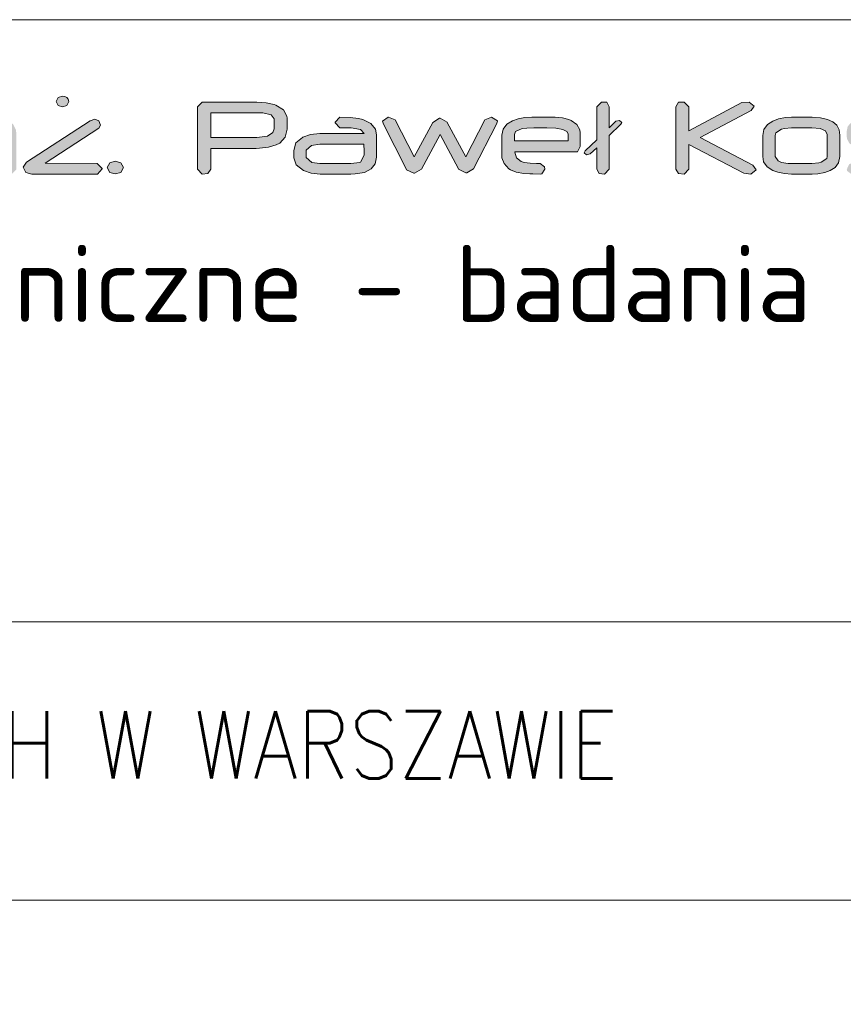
# Model space of a CAD drawing. Header units: millimetres. Extents: x -176817 to 571382, y -58489 to 156123.
# Tile 137 of 256: x -65000 to -64975, y 95768 to 95799. Entities that reach past the tile are written whole.
import ezdxf

# ---------------------------------------------------------------- set-up
doc = ezdxf.new("R2010")
doc.units = ezdxf.units.MM
doc.header["$LTSCALE"] = 0.2
doc.layers.get('0').update_dxf_attribs({"lineweight": 13})
for name, color, linetype, lineweight in [('Konstrukcja', 2, 'Continuous', 13), ('Prz', 5, 'Continuous', 13), ('SIATKA', 5, 'Continuous', 13), ('TABELA', 7, 'Continuous', 13)]:
    doc.layers.add(name, color=color, linetype=linetype, lineweight=lineweight)
doc.styles.add('Annotative', font='txt')
doc.styles.add('ROMANS', font='romans.shx')

# ---------------------------------------------------------------- blocks, each defined once
blk = doc.blocks.new('structure pro')
h = blk.add_hatch(color=7)
h.dxf.hatch_style = 1
h.paths.add_polyline_path([(739.2, 22.6), (739.75, 24.09), (741.79, 25.19), (745.17, 25.58), (748.07, 25.58), (749.33, 27.39), (749.17, 28.65), (747.37, 29.9), (747.13, 29.9), (743.75, 29.75), (741, 29.43), (738.81, 28.88), (738.33, 28.65), (735.98, 27.23), (734.56, 25.19), (734.09, 22.6), (734.09, 8.31), (734.09, 7.76), (735.9, 6.34), (738.18, 6.5), (739.2, 8.31)])
h.paths.add_polyline_path([(553.28, 43.25), (550.33, 45.35), (549.87, 45.35), (544.24, 45.15), (539.6, 44.63), (536, 43.65), (535.15, 43.39), (531.22, 40.96), (528.86, 37.63), (528.08, 33.24), (528.08, 9.48), (528.21, 8.44), (531.15, 6.21), (534.95, 6.47), (536.72, 9.42), (536.72, 33.24), (537.63, 35.79), (540.91, 37.56), (546.6, 38.22), (551.38, 38.28), (553.54, 41.29)])
h.paths.add_polyline_path([(115.83, 43.25), (112.82, 45.35), (112.42, 45.35), (106.8, 45.15), (102.15, 44.63), (98.48, 43.65), (97.7, 43.39), (93.77, 40.96), (91.42, 37.63), (90.63, 33.24), (90.63, 9.48), (90.7, 8.44), (93.71, 6.21), (97.44, 6.47), (99.2, 9.42), (99.2, 33.24), (100.12, 35.79), (103.46, 37.56), (109.15, 38.22), (113.93, 38.28), (116.02, 41.29)])
h.paths.add_polyline_path([(1436.84, 35.09), (1434.56, 35.72), (1432.28, 35.09), (1431.18, 33.12), (1432.28, 31.08), (1434.56, 30.45), (1436.84, 31.08), (1437.86, 33.12)])
h.paths.add_polyline_path([(1436.13, 29.75), (1433.93, 29.98), (1432.05, 28.02), (1432.05, 8.31), (1432.99, 6.58), (1435.27, 6.34), (1437.15, 8.31), (1437.15, 28.02)])
h.paths.add_polyline_path([(1405.27, 36.11), (1403.07, 36.19), (1401.18, 34.3), (1401.18, 8.31), (1403.07, 6.34), (1405.27, 6.58), (1406.29, 8.31), (1406.29, 15.45), (1423.96, 6.58), (1426.47, 6.34), (1428.59, 8.15), (1427.33, 10.03), (1411.08, 18.12), (1426.94, 26.06), (1428.28, 27.86), (1426.08, 29.67), (1423.72, 29.51), (1406.29, 20.79), (1406.29, 34.3)])
h.paths.add_polyline_path([(1385.4, 28.65), (1383.59, 29.9), (1380.45, 29.83), (1377.94, 29.75), (1377.15, 29.67), (1374.48, 29.35), (1373.38, 29.04), (1370.71, 27.86), (1369.14, 26.13), (1368.67, 23.86), (1368.67, 22.6), (1368.82, 20.95), (1369.77, 19.22), (1371.34, 17.81), (1373.62, 16.87), (1376.6, 16.32), (1380.21, 16.08), (1388.62, 16.08), (1389.09, 16.08), (1392.07, 15.53), (1393.01, 13.96), (1393.01, 13.1), (1392.94, 12.47), (1391.44, 11.13), (1388.22, 10.74), (1370.71, 10.74), (1369.77, 10.51), (1368.75, 8.31), (1368.82, 7.68), (1370.71, 6.34), (1388.14, 6.34), (1389.64, 6.42), (1392.78, 6.81), (1395.21, 7.68), (1397.02, 9.01), (1398.04, 10.82), (1398.43, 13.1), (1398.43, 14.2), (1398.43, 14.35), (1397.96, 16.55), (1396.78, 18.28), (1394.9, 19.54), (1392.23, 20.24), (1388.85, 20.48), (1380.29, 20.48), (1377.15, 20.71), (1374.64, 21.42), (1373.85, 22.6), (1373.85, 23.86), (1373.93, 24.33), (1376.36, 25.43), (1376.68, 25.43), (1379.9, 25.51), (1383.59, 25.51), (1384.22, 25.58), (1385.55, 27.39)])
h.paths.add_polyline_path([(1324.29, 28.8), (1321.55, 29.98), (1321.47, 29.98), (1319.19, 28.33), (1319.5, 27.08), (1328.85, 8.46), (1329.09, 8.15), (1332.07, 6.74), (1332.38, 6.74), (1335.21, 8.38), (1342.99, 22.76), (1350.6, 8.46), (1350.68, 8.31), (1353.67, 6.81), (1353.98, 6.81), (1356.81, 8.46), (1366.39, 27.08), (1366.7, 28.33), (1366.7, 28.41), (1364.27, 29.98), (1361.6, 28.8), (1353.67, 13.49), (1345.89, 27.78), (1345.89, 27.86), (1342.99, 29.51), (1342.75, 29.51), (1340, 27.78), (1332.23, 13.49)])
h.paths.add_polyline_path([(1308.59, 29.67), (1305.13, 29.9), (1296.49, 29.9), (1293.98, 29.75), (1291.15, 29.2), (1288.8, 28.33), (1286.6, 26.92), (1285.11, 24.8), (1284.56, 22.36), (1284.56, 13.65), (1284.95, 11.45), (1286.36, 9.41), (1288.8, 7.83), (1290.84, 7.13), (1293.59, 6.58), (1296.49, 6.34), (1305.13, 6.34), (1307.49, 6.5), (1310.32, 6.97), (1312.59, 7.76), (1314.56, 9.01), (1316.05, 11.05), (1316.6, 13.65), (1316.6, 22.36), (1316.6, 22.44), (1316.28, 24.72), (1315.26, 26.61), (1313.69, 28.02), (1311.49, 29.04)])
h.paths.add_polyline_path([(1296.57, 25.51), (1304.97, 25.51), (1308.43, 25.19), (1310.63, 24.33), (1311.34, 22.76), (1311.34, 13.65), (1311.18, 12.86), (1308.82, 11.29), (1307.8, 11.05), (1304.97, 10.74), (1296.57, 10.74), (1295.08, 10.74), (1292.41, 11.21), (1291, 11.84), (1289.74, 13.65), (1289.74, 22.36), (1289.97, 23.39), (1292.33, 24.96), (1293.67, 25.27)], flags=16)
h.paths.add_polyline_path([(1258.48, 36.11), (1256.28, 36.19), (1254.4, 34.3), (1254.4, 8.31), (1256.28, 6.34), (1258.48, 6.58), (1259.5, 8.31), (1259.5, 15.45), (1277.17, 6.58), (1279.69, 6.34), (1281.81, 8.15), (1280.55, 10.03), (1264.29, 18.12), (1280.16, 26.06), (1281.49, 27.86), (1279.29, 29.67), (1276.94, 29.51), (1259.5, 20.79), (1259.5, 34.3)])
h.paths.add_polyline_path([(1240.1, 29.75), (1235.86, 29.9), (1233.9, 27.94), (1233.9, 27.63), (1235.86, 25.51), (1237.04, 25.51), (1237.28, 25.51), (1238.14, 25.58), (1238.85, 25.58), (1240.57, 25.51), (1244.34, 24.8), (1245.84, 23.15), (1227.54, 23.15), (1223.61, 22.76), (1220.47, 21.66), (1220.31, 21.58), (1217.56, 19.3), (1216.7, 16.16), (1216.7, 13.18), (1216.7, 13.02), (1217.72, 10.11), (1220.71, 7.83), (1223.93, 6.74), (1227.69, 6.34), (1240.34, 6.34), (1242.15, 6.42), (1245.99, 7.05), (1248.74, 8.46), (1250.39, 10.58), (1250.94, 13.41), (1250.94, 22.68), (1250.55, 24.96), (1248.66, 27.39), (1245.29, 29.04), (1243.56, 29.35)])
h.paths.add_polyline_path([(1240.42, 10.74), (1227.54, 10.74), (1224.16, 11.21), (1221.88, 13.25), (1221.88, 16.24), (1224.08, 18.2), (1227.46, 18.75), (1245.76, 18.75), (1245.76, 17.89), (1245.84, 16.71), (1245.84, 15.53), (1245.84, 14.67), (1245.84, 14.12), (1244.34, 11.29), (1244.11, 11.13)], flags=16)
h.paths.add_polyline_path([(1200.91, 28.65), (1199.11, 29.9), (1196.04, 29.83), (1193.45, 29.75), (1192.67, 29.67), (1190, 29.35), (1188.9, 29.04), (1186.31, 27.86), (1184.74, 26.13), (1184.19, 23.86), (1184.19, 22.6), (1184.42, 20.95), (1185.29, 19.22), (1186.86, 17.81), (1189.13, 16.87), (1192.12, 16.32), (1195.73, 16.08), (1204.13, 16.08), (1204.61, 16.08), (1207.59, 15.53), (1208.53, 13.96), (1208.53, 13.1), (1208.45, 12.47), (1206.96, 11.13), (1203.74, 10.74), (1186.23, 10.74), (1185.29, 10.51), (1184.26, 8.31), (1184.34, 7.68), (1186.23, 6.34), (1203.66, 6.34), (1205.16, 6.42), (1208.3, 6.81), (1210.81, 7.68), (1212.54, 9.01), (1213.56, 10.82), (1213.95, 13.1), (1213.95, 14.2), (1213.95, 14.35), (1213.48, 16.55), (1212.3, 18.28), (1210.42, 19.54), (1207.75, 20.24), (1204.37, 20.48), (1195.81, 20.48), (1192.67, 20.71), (1190.15, 21.42), (1189.37, 22.6), (1189.37, 23.86), (1189.45, 24.33), (1191.88, 25.43), (1192.2, 25.43), (1195.42, 25.51), (1199.11, 25.51), (1199.74, 25.58), (1201.07, 27.39)])
h.paths.add_polyline_path([(1169.11, 28.65), (1167.3, 29.9), (1164.16, 29.83), (1161.65, 29.75), (1160.86, 29.67), (1158.19, 29.35), (1157.09, 29.04), (1154.42, 27.86), (1152.85, 26.13), (1152.38, 23.86), (1152.38, 22.6), (1152.54, 20.95), (1153.48, 19.22), (1155.05, 17.81), (1157.33, 16.87), (1160.23, 16.32), (1163.92, 16.08), (1172.33, 16.08), (1172.72, 16.08), (1175.7, 15.53), (1176.72, 13.96), (1176.72, 13.1), (1176.65, 12.47), (1175.15, 11.13), (1171.86, 10.74), (1154.34, 10.74), (1153.48, 10.51), (1152.46, 8.31), (1152.54, 7.68), (1154.34, 6.34), (1171.86, 6.34), (1173.35, 6.42), (1176.49, 6.81), (1178.92, 7.68), (1180.73, 9.01), (1181.75, 10.82), (1182.07, 13.1), (1182.07, 14.2), (1182.07, 14.35), (1181.67, 16.55), (1180.49, 18.28), (1178.61, 19.54), (1175.94, 20.24), (1172.56, 20.48), (1163.92, 20.48), (1160.78, 20.71), (1158.35, 21.42), (1157.48, 22.6), (1157.48, 23.86), (1157.64, 24.33), (1160.08, 25.43), (1160.39, 25.43), (1163.61, 25.51), (1167.3, 25.51), (1167.93, 25.58), (1169.26, 27.39)])
h.paths.add_polyline_path([(1141.62, 29.67), (1138.16, 29.9), (1129.52, 29.9), (1127.01, 29.75), (1124.18, 29.2), (1121.83, 28.33), (1119.63, 26.92), (1118.06, 24.8), (1117.59, 22.36), (1117.59, 13.65), (1117.98, 11.45), (1119.39, 9.41), (1121.83, 7.83), (1123.87, 7.13), (1126.62, 6.58), (1129.52, 6.34), (1138.16, 6.34), (1140.52, 6.5), (1143.35, 6.97), (1145.62, 7.76), (1147.59, 9.01), (1149.08, 11.05), (1149.63, 13.65), (1149.63, 22.36), (1149.63, 22.44), (1149.24, 24.72), (1148.29, 26.61), (1146.72, 28.02), (1144.45, 29.04)])
h.paths.add_polyline_path([(1129.6, 25.51), (1138.01, 25.51), (1141.46, 25.19), (1143.66, 24.33), (1144.37, 22.76), (1144.37, 13.65), (1144.13, 12.86), (1141.85, 11.29), (1140.83, 11.05), (1138.01, 10.74), (1129.6, 10.74), (1128.11, 10.74), (1125.44, 11.21), (1123.95, 11.84), (1122.77, 13.65), (1122.77, 22.36), (1123.01, 23.39), (1125.36, 24.96), (1126.7, 25.27)], flags=16)
h.paths.add_polyline_path([(1086.96, 34.3), (1084.99, 36.19), (1082.72, 36.11), (1081.62, 34.3), (1081.62, 8.31), (1082.72, 6.58), (1084.99, 6.34), (1086.96, 8.31), (1086.96, 18.67), (1109.81, 6.66), (1112.64, 6.34), (1114.84, 8.15), (1113.58, 10.03), (1091.75, 21.58), (1112.8, 32.65), (1114.13, 34.46), (1111.93, 36.19), (1108.95, 36.03), (1086.96, 24.33)])
h.paths.add_polyline_path([(1052.94, 36.11), (1050.74, 36.19), (1048.78, 34.3), (1048.78, 20.56), (1044.07, 15.92), (1043.59, 15.14), (1044.62, 14.35), (1046.11, 14.67), (1048.78, 17.26), (1048.78, 8.31), (1049.88, 6.58), (1052.08, 6.34), (1053.96, 8.31), (1053.96, 22.29), (1058.83, 27), (1059.22, 27.78), (1058.2, 28.57), (1056.79, 28.33), (1053.96, 25.58), (1053.96, 34.3)])
h.paths.add_polyline_path([(1034.65, 29.67), (1031.51, 29.9), (1021.93, 29.9), (1019.02, 29.75), (1016.2, 29.28), (1013.92, 28.49), (1011.56, 27), (1009.99, 24.96), (1009.52, 22.44), (1009.52, 13.8), (1009.52, 13.1), (1010.38, 10.66), (1012.35, 8.54), (1013.05, 8.07), (1015.41, 7.13), (1018.63, 6.58), (1021.14, 6.42), (1022.32, 6.42), (1025.39, 6.34), (1026.01, 6.42), (1027.27, 8.31), (1027.19, 9.41), (1025.39, 10.74), (1023.89, 10.74), (1021.22, 10.82), (1018.79, 11.13), (1017.53, 11.53), (1015.49, 13.02), (1014.86, 15.45), (1014.86, 15.61), (1040.54, 15.61), (1040.86, 15.61), (1041.96, 17.73), (1041.96, 23.39), (1041.8, 24.72), (1040.62, 26.92), (1038.27, 28.57), (1037.24, 29.04)])
h.paths.add_polyline_path([(1022.71, 25.58), (1026.41, 25.58), (1028.06, 25.58), (1031.9, 25.35), (1034.73, 24.88), (1036.38, 24.01), (1036.93, 22.99), (1036.93, 20.09), (1014.7, 20.09), (1014.7, 22.76), (1015.18, 24.01), (1017.92, 25.19), (1019.89, 25.43)], flags=16)
h.paths.add_polyline_path([(965.23, 28.8), (962.48, 29.98), (962.4, 29.98), (960.04, 28.33), (960.36, 27.08), (969.78, 8.46), (969.94, 8.15), (973, 6.74), (973.32, 6.74), (976.14, 8.38), (983.84, 22.76), (991.46, 8.46), (991.54, 8.31), (994.52, 6.81), (994.91, 6.81), (997.66, 8.46), (1007.24, 27.08), (1007.64, 28.33), (1007.64, 28.41), (1005.2, 29.98), (1002.45, 28.8), (994.52, 13.49), (986.82, 27.78), (986.75, 27.86), (983.84, 29.51), (983.68, 29.51), (980.85, 27.78), (973.16, 13.49)])
h.paths.add_polyline_path([(946.61, 29.75), (942.37, 29.9), (940.41, 27.94), (940.41, 27.63), (942.37, 25.51), (943.55, 25.51), (943.79, 25.51), (944.65, 25.58), (945.36, 25.58), (947.08, 25.51), (950.85, 24.8), (952.35, 23.15), (934.05, 23.15), (930.2, 22.76), (926.98, 21.66), (926.82, 21.58), (924.07, 19.3), (923.21, 16.16), (923.21, 13.18), (923.21, 13.02), (924.23, 10.11), (927.21, 7.83), (930.43, 6.74), (934.2, 6.34), (946.85, 6.34), (948.66, 6.42), (952.5, 7.05), (955.25, 8.46), (956.9, 10.58), (957.45, 13.41), (957.45, 22.68), (957.06, 24.96), (955.17, 27.39), (951.8, 29.04), (950.07, 29.35)])
h.paths.add_polyline_path([(946.93, 10.74), (934.05, 10.74), (930.67, 11.21), (928.39, 13.25), (928.39, 16.24), (930.59, 18.2), (933.97, 18.75), (952.27, 18.75), (952.27, 17.89), (952.35, 16.71), (952.35, 15.53), (952.35, 14.67), (952.35, 14.12), (950.85, 11.29), (950.62, 11.13)], flags=16)
h.paths.add_polyline_path([(911.82, 35.95), (907.89, 36.19), (885.28, 36.19), (883.31, 34.3), (883.31, 8.31), (885.28, 6.34), (887.63, 6.58), (888.81, 8.31), (888.81, 17.02), (907.66, 17.02), (909.07, 17.1), (912.76, 17.49), (915.98, 18.52), (917.4, 19.22), (919.68, 21.66), (920.46, 24.96), (920.46, 29.59), (920.38, 30.3), (918.97, 32.97), (915.75, 34.93), (915.12, 35.17)])
h.paths.add_polyline_path([(888.81, 31.79), (907.97, 31.79), (910.41, 31.71), (913.86, 30.85), (915.04, 29.2), (915.04, 25.11), (914.57, 23.54), (912.29, 22.05), (907.97, 21.5), (888.81, 21.5)], flags=16)
h.paths.add_polyline_path([(851.51, 11.05), (852.6, 9.09), (851.51, 7.05), (849.23, 6.42), (846.95, 7.05), (845.85, 9.09), (846.95, 11.05), (849.23, 11.68)])
h.paths.add_polyline_path([(828.34, 38.54), (827.32, 38.7), (825.59, 38.07), (824.72, 36.42), (825.59, 34.77), (827.39, 34.22), (829.12, 34.85), (829.99, 36.42), (829.75, 37.36), (829.2, 38.07)])
h.paths.add_polyline_path([(842.47, 28.41), (840.82, 29.12), (838.86, 28.49), (812.39, 11.29), (810.98, 9.17), (812.16, 7.05), (814.59, 6.34), (841.69, 6.34), (841.85, 6.34), (843.73, 8.54), (843.73, 8.7), (841.69, 10.74), (820.17, 10.82), (842.47, 25.35), (843.1, 26.68)])
h.paths.add_polyline_path([(801.01, 29.59), (796.45, 29.9), (788.05, 29.9), (784.99, 29.75), (781.14, 29.04), (778.39, 27.7), (776.74, 25.74), (776.19, 23.15), (776.19, 8.31), (777.21, 6.58), (779.41, 6.34), (781.37, 8.31), (781.37, 23.23), (781.37, 23.39), (783.89, 25.35), (785.3, 25.43), (787.58, 25.51), (796.45, 25.51), (798.96, 25.51), (800.38, 25.35), (800.77, 25.27), (802.97, 23.23), (802.97, 8.31), (804.07, 6.58), (806.27, 6.34), (808.23, 8.31), (808.23, 23.23), (808, 24.8), (806.82, 27.08), (804.46, 28.65)])
h.paths.add_polyline_path([(771.79, 35.09), (769.51, 35.72), (767.24, 35.09), (766.14, 33.12), (767.24, 31.08), (769.51, 30.45), (771.79, 31.08), (772.89, 33.12)])
h.paths.add_polyline_path([(771.16, 29.75), (768.96, 29.98), (767, 28.02), (767, 8.31), (768.02, 6.58), (770.22, 6.34), (772.18, 8.31), (772.18, 28.02)])
h.paths.add_polyline_path([(730.01, 36.03), (727.81, 36.19), (725.85, 34.3), (725.85, 29.67), (710.45, 29.67), (706.84, 29.51), (703.23, 28.65), (700.56, 27.23), (698.91, 25.11), (698.2, 22.36), (698.12, 20.09), (698.12, 16.08), (698.2, 13.02), (698.52, 11.21), (699.93, 9.09), (702.44, 7.6), (705.98, 6.66), (710.53, 6.34), (718.39, 6.34), (719.49, 6.42), (723.18, 6.81), (726.4, 7.83), (727.5, 8.38), (730.17, 10.66), (731.03, 13.57), (731.03, 34.3)])
h.paths.add_polyline_path([(717.91, 10.74), (710.45, 10.74), (709.35, 10.74), (706.06, 10.98), (705.03, 11.37), (703.39, 13.96), (703.39, 22.29), (703.7, 23.39), (705.9, 24.88), (710.3, 25.35), (725.85, 25.35), (725.85, 13.73), (725.22, 12.23), (722.63, 11.13)], flags=16)
h.paths.add_polyline_path([(598.24, 45.02), (592.41, 45.35), (578.08, 45.35), (573.83, 45.15), (569.18, 44.3), (565.19, 42.73), (561.52, 40.38), (558.97, 36.97), (558.12, 32.78), (558.12, 18.38), (558.77, 14.72), (561.13, 11.25), (565.25, 8.63), (568.59, 7.46), (573.17, 6.54), (578.08, 6.21), (592.41, 6.21), (596.34, 6.34), (601.05, 7.13), (604.91, 8.57), (608.12, 10.66), (610.67, 14.07), (611.52, 18.38), (611.52, 32.85), (611.52, 33.05), (610.93, 36.84), (609.36, 39.92), (606.68, 42.27), (602.95, 43.97)])
h.paths.add_polyline_path([(578.21, 38.08), (592.15, 38.08), (597.91, 37.63), (601.58, 36.06), (602.82, 33.44), (602.82, 18.38), (602.49, 17.01), (598.63, 14.39), (596.93, 13.93), (592.22, 13.41), (578.21, 13.41), (575.72, 13.54), (571.27, 14.26), (568.85, 15.31), (566.76, 18.38), (566.76, 32.78), (567.22, 34.55), (571.14, 37.1), (573.3, 37.69)], flags=16)
h.paths.add_polyline_path([(508.97, 45.09), (502.82, 45.35), (489.14, 45.35), (484.49, 45.22), (479.71, 44.63), (476.24, 43.65), (472.71, 41.55), (470.29, 38.15), (469.44, 33.77), (469.44, -1.45), (469.57, -2.43), (472.65, -4.65), (476.31, -4.33), (478.08, -1.45), (478.08, 6.54), (504.91, 6.54), (510.08, 6.8), (514.92, 7.78), (518.65, 9.42), (521.4, 11.84), (522.97, 14.92), (523.56, 18.65), (523.56, 33.83), (523.5, 34.55), (522.78, 37.82), (520.95, 40.57), (518.07, 42.67), (514.07, 44.17)])
h.paths.add_polyline_path([(504.91, 13.74), (478.08, 13.74), (478.08, 33.5), (478.08, 33.9), (479.52, 36.25), (483.31, 37.69), (489.47, 38.15), (502.95, 38.15), (506.09, 38.08), (510.08, 37.76), (512.9, 36.84), (514.86, 33.77), (514.86, 18.52), (513.94, 16.09), (510.67, 14.33)], flags=16)
h.paths.add_polyline_path([(405.23, 45.02), (400.13, 45.41), (384.03, 45.41), (379.25, 45.22), (374.61, 44.43), (370.74, 43.06), (366.75, 40.57), (364.2, 37.17), (363.35, 32.98), (363.35, 18.58), (363.41, 17.47), (364.85, 13.41), (368.13, 9.81), (369.3, 9.09), (373.3, 7.46), (378.6, 6.47), (382.79, 6.28), (384.75, 6.21), (389.85, 6.21), (390.9, 6.28), (393.06, 9.42), (392.8, 11.32), (389.85, 13.41), (387.37, 13.48), (382.98, 13.61), (378.79, 14.13), (376.83, 14.79), (373.43, 17.34), (372.25, 21.26), (372.25, 21.59), (415.12, 21.59), (415.64, 21.59), (417.47, 25.13), (417.47, 34.55), (417.28, 36.78), (415.25, 40.44), (411.32, 43.19), (409.62, 43.91)])
h.paths.add_polyline_path([(385.4, 38.22), (391.56, 38.28), (394.24, 38.22), (400.72, 37.82), (405.37, 36.97), (408.18, 35.66), (409.1, 33.83), (409.1, 29.05), (371.99, 29.05), (371.99, 33.5), (372.84, 35.6), (377.42, 37.56), (380.69, 37.95)], flags=16)
edge = h.paths.add_edge_path()
edge.add_line((357.72, 38.28), (359.88, 41.29))
edge.add_line((359.88, 41.29), (359.62, 43.25))
edge.add_line((359.62, 43.25), (356.67, 45.35))
edge.add_line((356.67, 45.35), (356.21, 45.35))
edge.add_line((356.21, 45.35), (350.59, 45.15))
edge.add_line((350.59, 45.15), (345.94, 44.63))
edge.add_line((345.94, 44.63), (342.34, 43.65))
edge.add_line((342.34, 43.65), (341.49, 43.39))
edge.add_line((341.49, 43.39), (337.56, 40.96))
edge.add_line((337.56, 40.96), (335.21, 37.63))
edge.add_line((335.21, 37.63), (334.42, 33.24))
edge.add_line((334.42, 33.24), (334.42, 9.48))
edge.add_line((334.42, 9.48), (334.55, 8.44))
edge.add_line((334.55, 8.44), (337.5, 6.21))
edge.add_line((337.5, 6.21), (341.23, 6.47))
edge.add_line((341.23, 6.47), (343.06, 9.42))
edge.add_line((343.06, 9.42), (343.06, 33.24))
edge.add_line((343.06, 33.24), (343.98, 35.79))
edge.add_line((343.98, 35.79), (347.25, 37.56))
edge.add_line((347.25, 37.56), (352.94, 38.22))
edge.add_line((352.94, 38.22), (357.72, 38.28))
edge.add_line((357.72, 38.28), (352.94, 38.22))
h.paths.add_polyline_path([(281.74, 45.09), (278.01, 45.35), (276.96, 45.28), (274.8, 42.14), (274.8, 17.86), (274.86, 16.88), (275.65, 13.61), (277.55, 10.92), (280.49, 8.9), (284.55, 7.39), (289.66, 6.47), (295.81, 6.21), (299.87, 6.21), (300.19, 6.15), (302.74, 6.15), (304.51, 6.08), (305.23, 6.08), (311.71, 6.34), (317.14, 7.13), (321.59, 8.31), (325.06, 10.01), (327.55, 12.17), (328.99, 14.79), (329.51, 17.86), (329.51, 42.14), (329.38, 43.25), (326.31, 45.35), (322.51, 45.09), (320.74, 42.14), (320.74, 17.8), (320.74, 17.21), (319.04, 15.11), (315.05, 13.87), (308.63, 13.41), (295.81, 13.41), (293.71, 13.48), (288.02, 14.13), (284.55, 15.57), (283.44, 17.86), (283.44, 42.14)])
h.paths.add_polyline_path([(252.15, 55.69), (248.49, 55.95), (247.51, 55.89), (245.28, 52.74), (245.28, 45.02), (242.53, 45.02), (240.96, 44.83), (238.93, 41.49), (240.96, 38.08), (242.53, 37.95), (245.28, 37.89), (245.28, 9.42), (247.05, 6.47), (250.71, 6.21), (251.76, 6.28), (253.92, 9.42), (253.92, 37.89), (267.53, 37.89), (268.58, 37.95), (270.81, 41.03), (270.54, 42.93), (267.53, 45.02), (253.92, 45.02), (253.92, 52.74)])
h.paths.add_polyline_path([(236.05, 43.32), (232.91, 45.35), (198.75, 45.35), (194.17, 45.15), (189.19, 44.24), (185.33, 42.6), (182.58, 40.31), (180.95, 37.23), (180.42, 33.5), (180.42, 18.06), (181.14, 13.87), (183.43, 10.4), (187.36, 7.98), (190.18, 7.06), (194.76, 6.41), (200.58, 6.21), (232.45, 6.21), (234.35, 6.47), (236.45, 9.42), (236.19, 11.32), (233.24, 13.41), (200.84, 13.41), (199.01, 13.48), (193.45, 14.2), (190.11, 15.83), (189, 18.45), (189, 33.77), (189.98, 35.99), (193.38, 37.56), (199.4, 38.08), (232.91, 38.08), (234.35, 38.35), (236.25, 41.75)])
h.paths.add_polyline_path([(127.87, 45.09), (124.21, 45.35), (123.16, 45.28), (121, 42.14), (121, 17.86), (121, 16.88), (121.85, 13.61), (123.75, 10.92), (126.69, 8.9), (130.75, 7.39), (135.79, 6.47), (141.94, 6.21), (146, 6.21), (146.33, 6.15), (148.88, 6.15), (150.71, 6.08), (151.43, 6.08), (157.85, 6.34), (163.28, 7.13), (167.79, 8.31), (171.2, 10.01), (173.68, 12.17), (175.19, 14.79), (175.65, 17.86), (175.65, 42.14), (175.58, 43.25), (172.44, 45.35), (168.71, 45.09), (166.94, 42.14), (166.94, 17.8), (166.88, 17.21), (165.24, 15.11), (161.18, 13.87), (154.83, 13.41), (141.94, 13.41), (139.91, 13.48), (134.15, 14.13), (130.75, 15.57), (129.57, 17.86), (129.57, 42.14)])
h.paths.add_polyline_path([(69.3, 55.69), (65.63, 55.95), (64.65, 55.89), (62.49, 52.74), (62.49, 45.02), (59.67, 45.02), (58.1, 44.83), (56.07, 41.49), (58.1, 38.08), (59.67, 37.95), (62.49, 37.89), (62.49, 9.42), (64.19, 6.47), (67.92, 6.21), (68.9, 6.28), (71.06, 9.42), (71.06, 37.89), (84.68, 37.89), (85.79, 37.95), (87.95, 41.03), (87.69, 42.93), (84.68, 45.02), (71.06, 45.02), (71.06, 52.74)])
h.paths.add_polyline_path([(31.73, 43.25), (28.78, 45.35), (23.55, 45.35), (19.29, 45.15), (17.98, 45.09), (13.6, 44.5), (11.7, 44.04), (7.38, 42.08), (4.7, 39.13), (3.85, 35.34), (3.85, 33.18), (4.18, 30.49), (5.68, 27.61), (8.3, 25.32), (12.09, 23.69), (17.07, 22.77), (23.16, 22.44), (37.16, 22.44), (37.88, 22.44), (42.85, 21.46), (44.49, 18.84), (44.49, 17.4), (44.36, 16.36), (41.87, 14.2), (36.44, 13.41), (7.25, 13.41), (5.75, 13.15), (4.04, 9.42), (4.18, 8.37), (7.25, 6.21), (36.38, 6.21), (38.8, 6.28), (44.1, 6.93), (48.16, 8.44), (51.1, 10.66), (52.87, 13.61), (53.46, 17.4), (53.46, 19.17), (53.46, 19.5), (52.74, 23.16), (50.77, 26.04), (47.57, 28.14), (43.18, 29.38), (37.49, 29.77), (23.22, 29.77), (17.98, 30.03), (13.86, 31.21), (12.49, 33.31), (12.49, 35.34), (12.62, 36.12), (16.74, 37.95), (17.26, 38.02), (22.57, 38.08), (28.78, 38.08), (29.83, 38.22), (31.99, 41.29)])
edge = h.paths.add_edge_path()
edge.add_line((748.07, 25.58), (745.17, 25.58))
edge.add_line((551.38, 38.28), (546.6, 38.22))
edge.add_line((113.93, 38.28), (109.15, 38.22))
at = {"color": 7, "lineweight": 0}
for p, q in [((825.59, 38.07), (824.72, 36.42)), ((827.32, 38.7), (825.59, 38.07)), ((828.34, 38.54), (827.32, 38.7)), ((829.2, 38.07), (828.34, 38.54)), ((829.75, 37.36), (829.2, 38.07)), ((829.99, 36.42), (829.75, 37.36)), ((824.72, 36.42), (825.59, 34.77)), ((825.59, 34.77), (827.39, 34.22)), ((827.39, 34.22), (829.12, 34.85)), ((829.12, 34.85), (829.99, 36.42)), ((885.28, 36.19), (883.31, 34.3)), ((883.31, 34.3), (883.31, 8.31)), ((907.89, 36.19), (885.28, 36.19)), ((911.82, 35.95), (907.89, 36.19)), ((915.12, 35.17), (911.82, 35.95)), ((915.75, 34.93), (915.12, 35.17)), ((918.97, 32.97), (915.75, 34.93)), ((920.38, 30.3), (918.97, 32.97)), ((1050.74, 36.19), (1048.78, 34.3)), ((1048.78, 34.3), (1048.78, 20.56)), ((1052.94, 36.11), (1050.74, 36.19)), ((1053.96, 34.3), (1052.94, 36.11)), ((1053.96, 25.58), (1053.96, 34.3)), ((1082.72, 36.11), (1081.62, 34.3)), ((1081.62, 34.3), (1081.62, 8.31)), ((1084.99, 36.19), (1082.72, 36.11)), ((1086.96, 34.3), (1084.99, 36.19)), ((1108.95, 36.03), (1086.96, 24.33)), ((1086.96, 24.33), (1086.96, 34.3)), ((1111.93, 36.19), (1108.95, 36.03)), ((1114.13, 34.46), (1111.93, 36.19)), ((1112.8, 32.65), (1114.13, 34.46)), ((840.82, 29.12), (838.86, 28.49)), ((842.47, 28.41), (840.82, 29.12)), ((888.81, 21.5), (888.81, 31.79)), ((888.81, 31.79), (907.97, 31.79)), ((907.97, 31.79), (910.41, 31.71)), ((910.41, 31.71), (913.86, 30.85)), ((913.86, 30.85), (915.04, 29.2)), ((915.04, 29.2), (915.04, 25.11)), ((920.46, 29.59), (920.38, 30.3)), ((920.46, 24.96), (920.46, 29.59)), ((942.37, 29.9), (940.41, 27.94)), ((946.61, 29.75), (942.37, 29.9)), ((950.07, 29.35), (946.61, 29.75)), ((951.8, 29.04), (950.07, 29.35)), ((955.17, 27.39), (951.8, 29.04)), ((962.4, 29.98), (960.04, 28.33)), ((962.48, 29.98), (962.4, 29.98)), ((965.23, 28.8), (962.48, 29.98)), ((973.16, 13.49), (965.23, 28.8)), ((983.68, 29.51), (980.85, 27.78)), ((983.84, 29.51), (983.68, 29.51)), ((986.75, 27.86), (983.84, 29.51)), ((1002.45, 28.8), (994.52, 13.49)), ((1005.2, 29.98), (1002.45, 28.8)), ((1007.64, 28.41), (1005.2, 29.98)), ((1016.2, 29.28), (1013.92, 28.49)), ((1019.02, 29.75), (1016.2, 29.28)), ((1021.93, 29.9), (1019.02, 29.75)), ((1031.51, 29.9), (1021.93, 29.9)), ((1034.65, 29.67), (1031.51, 29.9)), ((1037.24, 29.04), (1034.65, 29.67)), ((1038.27, 28.57), (1037.24, 29.04)), ((1091.75, 21.58), (1112.8, 32.65)), ((1124.18, 29.2), (1121.83, 28.33)), ((1127.01, 29.75), (1124.18, 29.2)), ((1129.52, 29.9), (1127.01, 29.75)), ((1138.16, 29.9), (1129.52, 29.9)), ((1141.62, 29.67), (1138.16, 29.9)), ((1144.45, 29.04), (1141.62, 29.67)), ((1146.72, 28.02), (1144.45, 29.04)), ((838.86, 28.49), (812.39, 11.29)), ((820.17, 10.82), (842.47, 25.35)), ((843.1, 26.68), (842.47, 28.41)), ((842.47, 25.35), (843.1, 26.68)), ((915.04, 25.11), (914.57, 23.54)), ((919.68, 21.66), (920.46, 24.96)), ((940.41, 27.94), (940.41, 27.63)), ((940.41, 27.63), (942.37, 25.51)), ((942.37, 25.51), (943.55, 25.51)), ((943.55, 25.51), (943.79, 25.51)), ((943.79, 25.51), (944.65, 25.58)), ((944.65, 25.58), (945.36, 25.58)), ((945.36, 25.58), (947.08, 25.51)), ((947.08, 25.51), (950.85, 24.8)), ((950.85, 24.8), (952.35, 23.15)), ((957.06, 24.96), (955.17, 27.39)), ((957.45, 22.68), (957.06, 24.96)), ((960.04, 28.33), (960.36, 27.08)), ((960.36, 27.08), (969.78, 8.46)), ((980.85, 27.78), (973.16, 13.49)), ((986.82, 27.78), (986.75, 27.86)), ((994.52, 13.49), (986.82, 27.78)), ((997.66, 8.46), (1007.24, 27.08)), ((1007.24, 27.08), (1007.64, 28.33)), ((1007.64, 28.33), (1007.64, 28.41)), ((1009.99, 24.96), (1009.52, 22.44)), ((1011.56, 27), (1009.99, 24.96)), ((1013.92, 28.49), (1011.56, 27)), ((1015.18, 24.01), (1017.92, 25.19)), ((1017.92, 25.19), (1019.89, 25.43)), ((1019.89, 25.43), (1022.71, 25.58)), ((1022.71, 25.58), (1026.41, 25.58)), ((1026.41, 25.58), (1028.06, 25.58)), ((1028.06, 25.58), (1031.9, 25.35)), ((1031.9, 25.35), (1034.73, 24.88)), ((1034.73, 24.88), (1036.38, 24.01)), ((1040.62, 26.92), (1038.27, 28.57)), ((1041.8, 24.72), (1040.62, 26.92)), ((1041.96, 23.39), (1041.8, 24.72)), ((1056.79, 28.33), (1053.96, 25.58)), ((1053.96, 22.29), (1058.83, 27)), ((1058.2, 28.57), (1056.79, 28.33)), ((1059.22, 27.78), (1058.2, 28.57)), ((1058.83, 27), (1059.22, 27.78)), ((1118.06, 24.8), (1117.59, 22.36)), ((1119.63, 26.92), (1118.06, 24.8)), ((1121.83, 28.33), (1119.63, 26.92)), ((1123.01, 23.39), (1125.36, 24.96)), ((1125.36, 24.96), (1126.7, 25.27)), ((1126.7, 25.27), (1129.6, 25.51)), ((1129.6, 25.51), (1138.01, 25.51)), ((1138.01, 25.51), (1141.46, 25.19)), ((1141.46, 25.19), (1143.66, 24.33)), ((1148.29, 26.61), (1146.72, 28.02)), ((1149.24, 24.72), (1148.29, 26.61)), ((1149.63, 22.44), (1149.24, 24.72)), ((907.97, 21.5), (888.81, 21.5)), ((912.29, 22.05), (907.97, 21.5)), ((914.57, 23.54), (912.29, 22.05)), ((917.4, 19.22), (919.68, 21.66)), ((926.82, 21.58), (924.07, 19.3)), ((926.98, 21.66), (926.82, 21.58)), ((930.2, 22.76), (926.98, 21.66)), ((934.05, 23.15), (930.2, 22.76)), ((952.35, 23.15), (934.05, 23.15)), ((934.05, 23.15), (934.05, 23.15)), ((957.45, 13.41), (957.45, 22.68)), ((976.14, 8.38), (983.84, 22.76)), ((983.84, 22.76), (991.46, 8.46)), ((1009.52, 22.44), (1009.52, 13.8)), ((1014.7, 22.76), (1015.18, 24.01)), ((1014.7, 20.09), (1014.7, 22.76)), ((1036.38, 24.01), (1036.93, 22.99)), ((1036.93, 22.99), (1036.93, 20.09)), ((1041.96, 17.73), (1041.96, 23.39)), ((1048.78, 20.56), (1044.07, 15.92)), ((1053.96, 8.31), (1053.96, 22.29)), ((1113.58, 10.03), (1091.75, 21.58)), ((1117.59, 22.36), (1117.59, 13.65)), ((1122.77, 22.36), (1123.01, 23.39)), ((1122.77, 13.65), (1122.77, 22.36)), ((1143.66, 24.33), (1144.37, 22.76)), ((1144.37, 22.76), (1144.37, 13.65)), ((1149.63, 22.36), (1149.63, 22.44)), ((1149.63, 13.65), (1149.63, 22.36)), ((888.81, 8.31), (888.81, 17.02)), ((888.81, 17.02), (907.66, 17.02)), ((907.66, 17.02), (909.07, 17.1)), ((909.07, 17.1), (912.76, 17.49)), ((912.76, 17.49), (915.98, 18.52)), ((915.98, 18.52), (917.4, 19.22)), ((924.07, 19.3), (923.21, 16.16)), ((928.39, 16.24), (930.59, 18.2)), ((930.59, 18.2), (933.97, 18.75)), ((933.97, 18.75), (952.27, 18.75)), ((952.27, 18.75), (952.27, 17.89)), ((952.27, 17.89), (952.35, 16.71)), ((952.35, 16.71), (952.35, 15.53)), ((1036.93, 20.09), (1014.7, 20.09)), ((1040.86, 15.61), (1041.96, 17.73)), ((1046.11, 14.67), (1048.78, 17.26)), ((1048.78, 17.26), (1048.78, 8.31)), ((1086.96, 18.67), (1109.81, 6.66)), ((1086.96, 8.31), (1086.96, 18.67)), ((923.21, 16.16), (923.21, 13.18)), ((923.21, 13.18), (923.21, 13.02)), ((923.21, 13.02), (924.23, 10.11)), ((928.39, 13.25), (928.39, 16.24)), ((930.67, 11.21), (928.39, 13.25)), ((952.35, 14.12), (950.85, 11.29)), ((952.35, 15.53), (952.35, 14.67)), ((952.35, 14.67), (952.35, 14.12)), ((956.9, 10.58), (957.45, 13.41)), ((1009.52, 13.8), (1009.52, 13.1)), ((1009.52, 13.1), (1010.38, 10.66)), ((1014.86, 15.45), (1014.86, 15.61)), ((1014.86, 15.61), (1040.54, 15.61)), ((1015.49, 13.02), (1014.86, 15.45)), ((1017.53, 11.53), (1015.49, 13.02)), ((1040.54, 15.61), (1040.86, 15.61)), ((1044.07, 15.92), (1043.59, 15.14)), ((1043.59, 15.14), (1044.62, 14.35)), ((1044.62, 14.35), (1046.11, 14.67)), ((1117.59, 13.65), (1117.98, 11.45)), ((1123.95, 11.84), (1122.77, 13.65)), ((1144.13, 12.86), (1141.85, 11.29)), ((1144.37, 13.65), (1144.13, 12.86)), ((1149.08, 11.05), (1149.63, 13.65)), ((812.39, 11.29), (810.98, 9.17)), ((810.98, 9.17), (812.16, 7.05)), ((841.69, 10.74), (820.17, 10.82)), ((843.73, 8.7), (841.69, 10.74)), ((841.85, 6.34), (843.73, 8.54)), ((843.73, 8.54), (843.73, 8.7)), ((845.85, 9.09), (846.95, 11.05)), ((846.95, 7.05), (845.85, 9.09)), ((845.85, 9.09), (845.85, 9.09)), ((846.95, 11.05), (849.23, 11.68)), ((846.95, 11.05), (846.95, 11.05)), ((849.23, 11.68), (849.23, 11.68)), ((849.23, 11.68), (851.51, 11.05)), ((851.51, 11.05), (851.51, 11.05)), ((851.51, 11.05), (852.6, 9.09)), ((852.6, 9.09), (851.51, 7.05)), ((852.6, 9.09), (852.6, 9.09)), ((852.6, 9.09), (852.6, 9.09)), ((852.6, 9.09), (852.6, 9.09)), ((883.31, 8.31), (885.28, 6.34)), ((887.63, 6.58), (888.81, 8.31)), ((924.23, 10.11), (927.21, 7.83)), ((934.05, 10.74), (930.67, 11.21)), ((946.93, 10.74), (934.05, 10.74)), ((950.62, 11.13), (946.93, 10.74)), ((950.85, 11.29), (950.62, 11.13)), ((952.5, 7.05), (955.25, 8.46)), ((955.25, 8.46), (956.9, 10.58)), ((969.78, 8.46), (969.94, 8.15)), ((973.32, 6.74), (976.14, 8.38)), ((991.46, 8.46), (991.54, 8.31)), ((991.54, 8.31), (994.52, 6.81)), ((994.91, 6.81), (997.66, 8.46)), ((1010.38, 10.66), (1012.35, 8.54)), ((1012.35, 8.54), (1013.05, 8.07)), ((1018.79, 11.13), (1017.53, 11.53)), ((1021.22, 10.82), (1018.79, 11.13)), ((1023.89, 10.74), (1021.22, 10.82)), ((1025.39, 10.74), (1023.89, 10.74)), ((1027.19, 9.41), (1025.39, 10.74)), ((1026.01, 6.42), (1027.27, 8.31)), ((1027.27, 8.31), (1027.19, 9.41)), ((1048.78, 8.31), (1049.88, 6.58)), ((1052.08, 6.34), (1053.96, 8.31)), ((1081.62, 8.31), (1082.72, 6.58)), ((1084.99, 6.34), (1086.96, 8.31)), ((1114.84, 8.15), (1113.58, 10.03)), ((1117.98, 11.45), (1119.39, 9.41)), ((1119.39, 9.41), (1121.83, 7.83)), ((1125.44, 11.21), (1123.95, 11.84)), ((1128.11, 10.74), (1125.44, 11.21)), ((1129.6, 10.74), (1128.11, 10.74)), ((1138.01, 10.74), (1129.6, 10.74)), ((1140.83, 11.05), (1138.01, 10.74)), ((1141.85, 11.29), (1140.83, 11.05)), ((1145.62, 7.76), (1147.59, 9.01)), ((1147.59, 9.01), (1149.08, 11.05)), ((812.16, 7.05), (814.59, 6.34)), ((814.59, 6.34), (841.69, 6.34)), ((841.69, 6.34), (841.85, 6.34)), ((849.23, 6.42), (846.95, 7.05)), ((846.95, 7.05), (846.95, 7.05)), ((851.51, 7.05), (849.23, 6.42)), ((849.23, 6.42), (849.23, 6.42)), ((851.51, 7.05), (851.51, 7.05)), ((885.28, 6.34), (887.63, 6.58)), ((927.21, 7.83), (927.21, 7.83)), ((927.21, 7.83), (930.43, 6.74)), ((930.43, 6.74), (934.2, 6.34)), ((934.2, 6.34), (946.85, 6.34)), ((946.85, 6.34), (948.66, 6.42)), ((948.66, 6.42), (952.5, 7.05)), ((969.94, 8.15), (973, 6.74)), ((973, 6.74), (973.32, 6.74)), ((994.52, 6.81), (994.91, 6.81)), ((1013.05, 8.07), (1015.41, 7.13)), ((1015.41, 7.13), (1018.63, 6.58)), ((1018.63, 6.58), (1021.14, 6.42)), ((1021.14, 6.42), (1022.32, 6.42)), ((1022.32, 6.42), (1025.39, 6.34)), ((1025.39, 6.34), (1026.01, 6.42)), ((1049.88, 6.58), (1052.08, 6.34)), ((1082.72, 6.58), (1084.99, 6.34)), ((1109.81, 6.66), (1112.64, 6.34)), ((1112.64, 6.34), (1114.84, 8.15)), ((1121.83, 7.83), (1123.87, 7.13)), ((1123.87, 7.13), (1126.62, 6.58)), ((1126.62, 6.58), (1129.52, 6.34)), ((1129.52, 6.34), (1138.16, 6.34)), ((1138.16, 6.34), (1140.52, 6.5)), ((1140.52, 6.5), (1143.35, 6.97)), ((1143.35, 6.97), (1145.62, 7.76))]:
    blk.add_line(p, q, dxfattribs=at)
blk = doc.blocks.new('A$C72E22663')
at = {"layer": 'Prz'}
blk.add_lwpolyline([(-1140, 0), (0, 0), (0, 459.29), (-1140, 459.29)], close=True, dxfattribs=at)
at = {"layer": 'TABELA', "color": 3}
for p, q in [((-1140, 309.42), (-248.8, 309.42)), ((-1140, 240.18), (-248.8, 240.18))]:
    blk.add_line(p, q, dxfattribs=at)
at = {"color": 7, "xscale": 0.6000000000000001, "yscale": 0.6000000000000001, "zscale": 0.6000000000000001}
blk.add_blockref('structure pro', (-1129.49, 417.06), dxfattribs=at)
at = {"layer": 'Konstrukcja', "color": 3, "insert": (-1129.09, 287.2), "char_height": 16.8, "width": 819.9123, "attachment_point": 1, "style": 'ROMANS'}
blk.add_mtext('\\pt151.2;{\\W0.9;\\C4;Inwestycja:\\W0.7;  ^I\\W0.85;MUZEUM HISTORII ŻYDÓW POLSKICH W WARSZAWIE }', dxfattribs=at)
at = {"layer": 'TABELA', "color": 3, "insert": (-1127.87, 403.18), "char_height": 23, "width": 879.0694, "attachment_point": 1, "rotation": 360, "style": 'Annotative'}
blk.add_mtext('{\\fISOCPEUR|b0|i0|c238|p34;\\H0.83333x;\\C7;projekty  budowlane - ekspertyzy  techniczne - badania  materiałowe}', dxfattribs=at)

msp = doc.modelspace()

# ---------------------------------------------------------------- block references
at = {"layer": 'SIATKA', "color": 42, "xscale": 0.1228070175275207, "yscale": 0.1228070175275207, "zscale": 0.1228070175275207}
msp.add_blockref('A$C72E22663', (-64921.3996, 95742.1222), dxfattribs=at)

doc.saveas('drawing.dxf')
